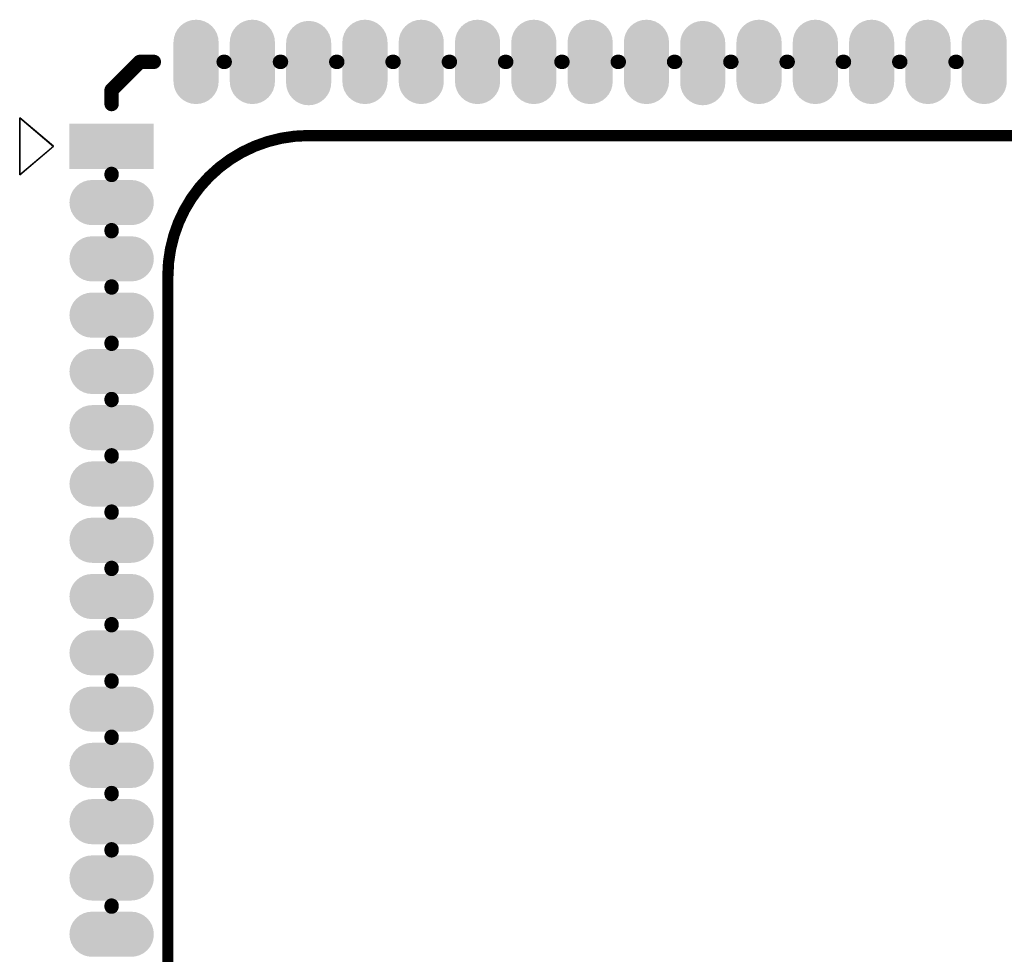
# Model space of a CAD drawing. Header units: inches. Extents: x -17.6 to 16.7, y -16.7 to 16.7.
# Tile 2 of 4: x -17.6 to -0.1, y 0.1 to 16.7. Entities that reach past the tile are written whole.
import ezdxf

# ---------------------------------------------------------------- set-up
doc = ezdxf.new("R2010")
doc.units = ezdxf.units.IN
for name, color, linetype in [('Bottom Overlay', 54, 'Continuous'), ('Keep-Out Layer', 6, 'Continuous'), ('Multi-Layer', 9, 'Continuous'), ('Top Layer', 1, 'Continuous'), ('Top Overlay', 2, 'Continuous'), ('Top Paste', 8, 'Continuous'), ('Top Solder', 216, 'Continuous')]:
    doc.layers.add(name, color=color, linetype=linetype)

msp = doc.modelspace()

# ---------------------------------------------------------------- hatches: boundary and pattern name
at = {"layer": 'Top Layer'}
h = msp.add_hatch(color=1, dxfattribs=at)
edge = h.paths.add_edge_path()
edge.add_arc((-14.5, 16.348), 0.35, 0, 180)
edge.add_line((-14.85, 16.348), (-14.85, 15.651))
edge.add_arc((-14.5, 15.651), 0.35, 180, 360)
edge.add_line((-14.15, 15.651), (-14.15, 16.348))
h = msp.add_hatch(color=1, dxfattribs=at)
edge = h.paths.add_edge_path()
edge.add_arc((-13.5, 15.651), 0.35, 180, 360)
edge.add_line((-13.15, 15.651), (-13.15, 16.348))
edge.add_arc((-13.5, 16.348), 0.35, 0, 180)
edge.add_line((-13.85, 16.348), (-13.85, 15.651))
h = msp.add_hatch(color=1, dxfattribs=at)
edge = h.paths.add_edge_path()
edge.add_arc((-12.5, 15.63), 0.35, 180, 360)
edge.add_line((-12.15, 15.63), (-12.15, 16.327))
edge.add_arc((-12.5, 16.327), 0.35, 0, 180)
edge.add_line((-12.85, 16.327), (-12.85, 15.63))
h = msp.add_hatch(color=1, dxfattribs=at)
edge = h.paths.add_edge_path()
edge.add_arc((-11.5, 15.651), 0.35, 180, 360)
edge.add_line((-11.15, 15.651), (-11.15, 16.348))
edge.add_arc((-11.5, 16.348), 0.35, 0, 180)
edge.add_line((-11.85, 16.348), (-11.85, 15.651))
h = msp.add_hatch(color=1, dxfattribs=at)
edge = h.paths.add_edge_path()
edge.add_arc((-10.5, 15.651), 0.35, 180, 360)
edge.add_line((-10.15, 15.651), (-10.15, 16.348))
edge.add_arc((-10.5, 16.348), 0.35, 0, 180)
edge.add_line((-10.85, 16.348), (-10.85, 15.651))
h = msp.add_hatch(color=1, dxfattribs=at)
edge = h.paths.add_edge_path()
edge.add_arc((-9.5, 15.651), 0.35, 180, 360)
edge.add_line((-9.15, 15.651), (-9.15, 16.348))
edge.add_arc((-9.5, 16.348), 0.35, 0, 180)
edge.add_line((-9.85, 16.348), (-9.85, 15.651))
h = msp.add_hatch(color=1, dxfattribs=at)
edge = h.paths.add_edge_path()
edge.add_arc((-8.5, 15.651), 0.35, 180, 360)
edge.add_line((-8.15, 15.651), (-8.15, 16.348))
edge.add_arc((-8.5, 16.348), 0.35, 0, 180)
edge.add_line((-8.85, 16.348), (-8.85, 15.651))
h = msp.add_hatch(color=1, dxfattribs=at)
edge = h.paths.add_edge_path()
edge.add_arc((-7.5, 15.651), 0.35, 180, 360)
edge.add_line((-7.15, 15.651), (-7.15, 16.348))
edge.add_arc((-7.5, 16.348), 0.35, 0, 180)
edge.add_line((-7.85, 16.348), (-7.85, 15.651))
h = msp.add_hatch(color=1, dxfattribs=at)
edge = h.paths.add_edge_path()
edge.add_arc((-6.5, 15.651), 0.35, 180, 360)
edge.add_line((-6.15, 15.651), (-6.15, 16.348))
edge.add_arc((-6.5, 16.348), 0.35, 0, 180)
edge.add_line((-6.85, 16.348), (-6.85, 15.651))
h = msp.add_hatch(color=1, dxfattribs=at)
edge = h.paths.add_edge_path()
edge.add_arc((-5.5, 15.63), 0.35, 180, 360)
edge.add_line((-5.15, 15.63), (-5.15, 16.327))
edge.add_arc((-5.5, 16.327), 0.35, 0, 180)
edge.add_line((-5.85, 16.327), (-5.85, 15.63))
h = msp.add_hatch(color=1, dxfattribs=at)
edge = h.paths.add_edge_path()
edge.add_arc((-4.5, 15.651), 0.35, 180, 360)
edge.add_line((-4.15, 15.651), (-4.15, 16.348))
edge.add_arc((-4.5, 16.348), 0.35, 0, 180)
edge.add_line((-4.85, 16.348), (-4.85, 15.651))
h = msp.add_hatch(color=1, dxfattribs=at)
edge = h.paths.add_edge_path()
edge.add_arc((-3.5, 15.651), 0.35, 180, 360)
edge.add_line((-3.15, 15.651), (-3.15, 16.348))
edge.add_arc((-3.5, 16.348), 0.35, 0, 180)
edge.add_line((-3.85, 16.348), (-3.85, 15.651))
h = msp.add_hatch(color=1, dxfattribs=at)
edge = h.paths.add_edge_path()
edge.add_arc((-2.5, 15.651), 0.35, 180, 360)
edge.add_line((-2.15, 15.651), (-2.15, 16.348))
edge.add_arc((-2.5, 16.348), 0.35, 0, 180)
edge.add_line((-2.85, 16.348), (-2.85, 15.651))
h = msp.add_hatch(color=1, dxfattribs=at)
edge = h.paths.add_edge_path()
edge.add_arc((-1.5, 15.651), 0.35, 180, 360)
edge.add_line((-1.15, 15.651), (-1.15, 16.348))
edge.add_arc((-1.5, 16.348), 0.35, 0, 180)
edge.add_line((-1.85, 16.348), (-1.85, 15.651))
h = msp.add_hatch(color=1, dxfattribs=at)
edge = h.paths.add_edge_path()
edge.add_arc((-0.5, 15.651), 0.35, 180, 360)
edge.add_line((-0.15, 15.651), (-0.15, 16.348))
edge.add_arc((-0.5, 16.348), 0.35, 0, 180)
edge.add_line((-0.85, 16.348), (-0.85, 15.651))
msp.add_hatch(color=1, dxfattribs=at).paths.add_polyline_path([(-16.698, 14.15), (-16.698, 14.85), (-15.301, 14.85), (-15.301, 14.15)])
h = msp.add_hatch(color=1, dxfattribs=at)
edge = h.paths.add_edge_path()
edge.add_arc((-15.651, 13.5), 0.35, 270, 450)
edge.add_line((-15.651, 13.85), (-16.348, 13.85))
edge.add_arc((-16.348, 13.5), 0.35, 90, 270)
edge.add_line((-16.348, 13.15), (-15.651, 13.15))
h = msp.add_hatch(color=1, dxfattribs=at)
edge = h.paths.add_edge_path()
edge.add_arc((-15.651, 12.5), 0.35, 270, 450)
edge.add_line((-15.651, 12.85), (-16.348, 12.85))
edge.add_arc((-16.348, 12.5), 0.35, 90, 270)
edge.add_line((-16.348, 12.15), (-15.651, 12.15))
h = msp.add_hatch(color=1, dxfattribs=at)
edge = h.paths.add_edge_path()
edge.add_arc((-15.651, 11.5), 0.35, 270, 450)
edge.add_line((-15.651, 11.85), (-16.348, 11.85))
edge.add_arc((-16.348, 11.5), 0.35, 90, 270)
edge.add_line((-16.348, 11.15), (-15.651, 11.15))
h = msp.add_hatch(color=1, dxfattribs=at)
edge = h.paths.add_edge_path()
edge.add_arc((-15.651, 10.5), 0.35, 270, 450)
edge.add_line((-15.651, 10.85), (-16.348, 10.85))
edge.add_arc((-16.348, 10.5), 0.35, 90, 270)
edge.add_line((-16.348, 10.15), (-15.651, 10.15))
h = msp.add_hatch(color=1, dxfattribs=at)
edge = h.paths.add_edge_path()
edge.add_arc((-15.651, 9.5), 0.35, 270, 450)
edge.add_line((-15.651, 9.85), (-16.348, 9.85))
edge.add_arc((-16.348, 9.5), 0.35, 90, 270)
edge.add_line((-16.348, 9.15), (-15.651, 9.15))
h = msp.add_hatch(color=1, dxfattribs=at)
edge = h.paths.add_edge_path()
edge.add_arc((-15.651, 8.5), 0.35, 270, 450)
edge.add_line((-15.651, 8.85), (-16.348, 8.85))
edge.add_arc((-16.348, 8.5), 0.35, 90, 270)
edge.add_line((-16.348, 8.15), (-15.651, 8.15))
h = msp.add_hatch(color=1, dxfattribs=at)
edge = h.paths.add_edge_path()
edge.add_arc((-15.651, 7.5), 0.35, 270, 450)
edge.add_line((-15.651, 7.85), (-16.348, 7.85))
edge.add_arc((-16.348, 7.5), 0.35, 90, 270)
edge.add_line((-16.348, 7.15), (-15.651, 7.15))
h = msp.add_hatch(color=1, dxfattribs=at)
edge = h.paths.add_edge_path()
edge.add_arc((-15.651, 6.5), 0.35, 270, 450)
edge.add_line((-15.651, 6.85), (-16.348, 6.85))
edge.add_arc((-16.348, 6.5), 0.35, 90, 270)
edge.add_line((-16.348, 6.15), (-15.651, 6.15))
h = msp.add_hatch(color=1, dxfattribs=at)
edge = h.paths.add_edge_path()
edge.add_arc((-15.651, 5.5), 0.35, 270, 450)
edge.add_line((-15.651, 5.85), (-16.348, 5.85))
edge.add_arc((-16.348, 5.5), 0.35, 90, 270)
edge.add_line((-16.348, 5.15), (-15.651, 5.15))
h = msp.add_hatch(color=1, dxfattribs=at)
edge = h.paths.add_edge_path()
edge.add_arc((-15.651, 4.5), 0.35, 270, 450)
edge.add_line((-15.651, 4.85), (-16.348, 4.85))
edge.add_arc((-16.348, 4.5), 0.35, 90, 270)
edge.add_line((-16.348, 4.15), (-15.651, 4.15))
h = msp.add_hatch(color=1, dxfattribs=at)
edge = h.paths.add_edge_path()
edge.add_arc((-15.651, 3.5), 0.35, 270, 450)
edge.add_line((-15.651, 3.85), (-16.348, 3.85))
edge.add_arc((-16.348, 3.5), 0.35, 90, 270)
edge.add_line((-16.348, 3.15), (-15.651, 3.15))
h = msp.add_hatch(color=1, dxfattribs=at)
edge = h.paths.add_edge_path()
edge.add_arc((-15.651, 2.5), 0.35, 270, 450)
edge.add_line((-15.651, 2.85), (-16.348, 2.85))
edge.add_arc((-16.348, 2.5), 0.35, 90, 270)
edge.add_line((-16.348, 2.15), (-15.651, 2.15))
h = msp.add_hatch(color=1, dxfattribs=at)
edge = h.paths.add_edge_path()
edge.add_arc((-15.651, 1.5), 0.35, 270, 450)
edge.add_line((-15.651, 1.85), (-16.348, 1.85))
edge.add_arc((-16.348, 1.5), 0.35, 90, 270)
edge.add_line((-16.348, 1.15), (-15.651, 1.15))
h = msp.add_hatch(color=1, dxfattribs=at)
edge = h.paths.add_edge_path()
edge.add_arc((-15.651, 0.5), 0.35, 270, 450)
edge.add_line((-15.651, 0.85), (-16.348, 0.85))
edge.add_arc((-16.348, 0.5), 0.35, 90, 270)
edge.add_line((-16.348, 0.15), (-15.651, 0.15))
at = {"layer": 'Top Paste'}
h = msp.add_hatch(color=8, dxfattribs=at)
edge = h.paths.add_edge_path()
edge.add_arc((-14.5, 16.348), 0.35, 0, 180)
edge.add_line((-14.85, 16.348), (-14.85, 15.651))
edge.add_arc((-14.5, 15.651), 0.35, 180, 360)
edge.add_line((-14.15, 15.651), (-14.15, 16.348))
h = msp.add_hatch(color=8, dxfattribs=at)
edge = h.paths.add_edge_path()
edge.add_arc((-13.5, 15.651), 0.35, 180, 360)
edge.add_line((-13.15, 15.651), (-13.15, 16.348))
edge.add_arc((-13.5, 16.348), 0.35, 0, 180)
edge.add_line((-13.85, 16.348), (-13.85, 15.651))
h = msp.add_hatch(color=8, dxfattribs=at)
edge = h.paths.add_edge_path()
edge.add_arc((-12.5, 15.63), 0.35, 180, 360)
edge.add_line((-12.15, 15.63), (-12.15, 16.327))
edge.add_arc((-12.5, 16.327), 0.35, 0, 180)
edge.add_line((-12.85, 16.327), (-12.85, 15.63))
h = msp.add_hatch(color=8, dxfattribs=at)
edge = h.paths.add_edge_path()
edge.add_arc((-11.5, 15.651), 0.35, 180, 360)
edge.add_line((-11.15, 15.651), (-11.15, 16.348))
edge.add_arc((-11.5, 16.348), 0.35, 0, 180)
edge.add_line((-11.85, 16.348), (-11.85, 15.651))
h = msp.add_hatch(color=8, dxfattribs=at)
edge = h.paths.add_edge_path()
edge.add_arc((-10.5, 15.651), 0.35, 180, 360)
edge.add_line((-10.15, 15.651), (-10.15, 16.348))
edge.add_arc((-10.5, 16.348), 0.35, 0, 180)
edge.add_line((-10.85, 16.348), (-10.85, 15.651))
h = msp.add_hatch(color=8, dxfattribs=at)
edge = h.paths.add_edge_path()
edge.add_arc((-9.5, 15.651), 0.35, 180, 360)
edge.add_line((-9.15, 15.651), (-9.15, 16.348))
edge.add_arc((-9.5, 16.348), 0.35, 0, 180)
edge.add_line((-9.85, 16.348), (-9.85, 15.651))
h = msp.add_hatch(color=8, dxfattribs=at)
edge = h.paths.add_edge_path()
edge.add_arc((-8.5, 15.651), 0.35, 180, 360)
edge.add_line((-8.15, 15.651), (-8.15, 16.348))
edge.add_arc((-8.5, 16.348), 0.35, 0, 180)
edge.add_line((-8.85, 16.348), (-8.85, 15.651))
h = msp.add_hatch(color=8, dxfattribs=at)
edge = h.paths.add_edge_path()
edge.add_arc((-7.5, 15.651), 0.35, 180, 360)
edge.add_line((-7.15, 15.651), (-7.15, 16.348))
edge.add_arc((-7.5, 16.348), 0.35, 0, 180)
edge.add_line((-7.85, 16.348), (-7.85, 15.651))
h = msp.add_hatch(color=8, dxfattribs=at)
edge = h.paths.add_edge_path()
edge.add_arc((-6.5, 15.651), 0.35, 180, 360)
edge.add_line((-6.15, 15.651), (-6.15, 16.348))
edge.add_arc((-6.5, 16.348), 0.35, 0, 180)
edge.add_line((-6.85, 16.348), (-6.85, 15.651))
h = msp.add_hatch(color=8, dxfattribs=at)
edge = h.paths.add_edge_path()
edge.add_arc((-5.5, 15.63), 0.35, 180, 360)
edge.add_line((-5.15, 15.63), (-5.15, 16.327))
edge.add_arc((-5.5, 16.327), 0.35, 0, 180)
edge.add_line((-5.85, 16.327), (-5.85, 15.63))
h = msp.add_hatch(color=8, dxfattribs=at)
edge = h.paths.add_edge_path()
edge.add_arc((-4.5, 15.651), 0.35, 180, 360)
edge.add_line((-4.15, 15.651), (-4.15, 16.348))
edge.add_arc((-4.5, 16.348), 0.35, 0, 180)
edge.add_line((-4.85, 16.348), (-4.85, 15.651))
h = msp.add_hatch(color=8, dxfattribs=at)
edge = h.paths.add_edge_path()
edge.add_arc((-3.5, 15.651), 0.35, 180, 360)
edge.add_line((-3.15, 15.651), (-3.15, 16.348))
edge.add_arc((-3.5, 16.348), 0.35, 0, 180)
edge.add_line((-3.85, 16.348), (-3.85, 15.651))
h = msp.add_hatch(color=8, dxfattribs=at)
edge = h.paths.add_edge_path()
edge.add_arc((-2.5, 15.651), 0.35, 180, 360)
edge.add_line((-2.15, 15.651), (-2.15, 16.348))
edge.add_arc((-2.5, 16.348), 0.35, 0, 180)
edge.add_line((-2.85, 16.348), (-2.85, 15.651))
h = msp.add_hatch(color=8, dxfattribs=at)
edge = h.paths.add_edge_path()
edge.add_arc((-1.5, 15.651), 0.35, 180, 360)
edge.add_line((-1.15, 15.651), (-1.15, 16.348))
edge.add_arc((-1.5, 16.348), 0.35, 0, 180)
edge.add_line((-1.85, 16.348), (-1.85, 15.651))
h = msp.add_hatch(color=8, dxfattribs=at)
edge = h.paths.add_edge_path()
edge.add_arc((-0.5, 15.651), 0.35, 180, 360)
edge.add_line((-0.15, 15.651), (-0.15, 16.348))
edge.add_arc((-0.5, 16.348), 0.35, 0, 180)
edge.add_line((-0.85, 16.348), (-0.85, 15.651))
msp.add_hatch(color=8, dxfattribs=at).paths.add_polyline_path([(-16.698, 14.15), (-16.698, 14.85), (-15.301, 14.85), (-15.301, 14.15)])
h = msp.add_hatch(color=8, dxfattribs=at)
edge = h.paths.add_edge_path()
edge.add_arc((-15.651, 13.5), 0.35, 270, 450)
edge.add_line((-15.651, 13.85), (-16.348, 13.85))
edge.add_arc((-16.348, 13.5), 0.35, 90, 270)
edge.add_line((-16.348, 13.15), (-15.651, 13.15))
h = msp.add_hatch(color=8, dxfattribs=at)
edge = h.paths.add_edge_path()
edge.add_arc((-15.651, 12.5), 0.35, 270, 450)
edge.add_line((-15.651, 12.85), (-16.348, 12.85))
edge.add_arc((-16.348, 12.5), 0.35, 90, 270)
edge.add_line((-16.348, 12.15), (-15.651, 12.15))
h = msp.add_hatch(color=8, dxfattribs=at)
edge = h.paths.add_edge_path()
edge.add_arc((-15.651, 11.5), 0.35, 270, 450)
edge.add_line((-15.651, 11.85), (-16.348, 11.85))
edge.add_arc((-16.348, 11.5), 0.35, 90, 270)
edge.add_line((-16.348, 11.15), (-15.651, 11.15))
h = msp.add_hatch(color=8, dxfattribs=at)
edge = h.paths.add_edge_path()
edge.add_arc((-15.651, 10.5), 0.35, 270, 450)
edge.add_line((-15.651, 10.85), (-16.348, 10.85))
edge.add_arc((-16.348, 10.5), 0.35, 90, 270)
edge.add_line((-16.348, 10.15), (-15.651, 10.15))
h = msp.add_hatch(color=8, dxfattribs=at)
edge = h.paths.add_edge_path()
edge.add_arc((-15.651, 9.5), 0.35, 270, 450)
edge.add_line((-15.651, 9.85), (-16.348, 9.85))
edge.add_arc((-16.348, 9.5), 0.35, 90, 270)
edge.add_line((-16.348, 9.15), (-15.651, 9.15))
h = msp.add_hatch(color=8, dxfattribs=at)
edge = h.paths.add_edge_path()
edge.add_arc((-15.651, 8.5), 0.35, 270, 450)
edge.add_line((-15.651, 8.85), (-16.348, 8.85))
edge.add_arc((-16.348, 8.5), 0.35, 90, 270)
edge.add_line((-16.348, 8.15), (-15.651, 8.15))
h = msp.add_hatch(color=8, dxfattribs=at)
edge = h.paths.add_edge_path()
edge.add_arc((-15.651, 7.5), 0.35, 270, 450)
edge.add_line((-15.651, 7.85), (-16.348, 7.85))
edge.add_arc((-16.348, 7.5), 0.35, 90, 270)
edge.add_line((-16.348, 7.15), (-15.651, 7.15))
h = msp.add_hatch(color=8, dxfattribs=at)
edge = h.paths.add_edge_path()
edge.add_arc((-15.651, 6.5), 0.35, 270, 450)
edge.add_line((-15.651, 6.85), (-16.348, 6.85))
edge.add_arc((-16.348, 6.5), 0.35, 90, 270)
edge.add_line((-16.348, 6.15), (-15.651, 6.15))
h = msp.add_hatch(color=8, dxfattribs=at)
edge = h.paths.add_edge_path()
edge.add_arc((-15.651, 5.5), 0.35, 270, 450)
edge.add_line((-15.651, 5.85), (-16.348, 5.85))
edge.add_arc((-16.348, 5.5), 0.35, 90, 270)
edge.add_line((-16.348, 5.15), (-15.651, 5.15))
h = msp.add_hatch(color=8, dxfattribs=at)
edge = h.paths.add_edge_path()
edge.add_arc((-15.651, 4.5), 0.35, 270, 450)
edge.add_line((-15.651, 4.85), (-16.348, 4.85))
edge.add_arc((-16.348, 4.5), 0.35, 90, 270)
edge.add_line((-16.348, 4.15), (-15.651, 4.15))
h = msp.add_hatch(color=8, dxfattribs=at)
edge = h.paths.add_edge_path()
edge.add_arc((-15.651, 3.5), 0.35, 270, 450)
edge.add_line((-15.651, 3.85), (-16.348, 3.85))
edge.add_arc((-16.348, 3.5), 0.35, 90, 270)
edge.add_line((-16.348, 3.15), (-15.651, 3.15))
h = msp.add_hatch(color=8, dxfattribs=at)
edge = h.paths.add_edge_path()
edge.add_arc((-15.651, 2.5), 0.35, 270, 450)
edge.add_line((-15.651, 2.85), (-16.348, 2.85))
edge.add_arc((-16.348, 2.5), 0.35, 90, 270)
edge.add_line((-16.348, 2.15), (-15.651, 2.15))
h = msp.add_hatch(color=8, dxfattribs=at)
edge = h.paths.add_edge_path()
edge.add_arc((-15.651, 1.5), 0.35, 270, 450)
edge.add_line((-15.651, 1.85), (-16.348, 1.85))
edge.add_arc((-16.348, 1.5), 0.35, 90, 270)
edge.add_line((-16.348, 1.15), (-15.651, 1.15))
h = msp.add_hatch(color=8, dxfattribs=at)
edge = h.paths.add_edge_path()
edge.add_arc((-15.651, 0.5), 0.35, 270, 450)
edge.add_line((-15.651, 0.85), (-16.348, 0.85))
edge.add_arc((-16.348, 0.5), 0.35, 90, 270)
edge.add_line((-16.348, 0.15), (-15.651, 0.15))
at = {"layer": 'Top Solder'}
h = msp.add_hatch(color=216, dxfattribs=at)
edge = h.paths.add_edge_path()
edge.add_arc((-14.5, 16.348), 0.401, 0, 180)
edge.add_line((-14.901, 16.348), (-14.901, 15.651))
edge.add_arc((-14.5, 15.651), 0.401, 180, 360)
edge.add_line((-14.099, 15.651), (-14.099, 16.348))
h = msp.add_hatch(color=216, dxfattribs=at)
edge = h.paths.add_edge_path()
edge.add_arc((-13.5, 15.651), 0.401, 180, 360)
edge.add_line((-13.099, 15.651), (-13.099, 16.348))
edge.add_arc((-13.5, 16.348), 0.401, 0, 180)
edge.add_line((-13.901, 16.348), (-13.901, 15.651))
h = msp.add_hatch(color=216, dxfattribs=at)
edge = h.paths.add_edge_path()
edge.add_arc((-12.5, 15.63), 0.401, 180, 360)
edge.add_line((-12.099, 15.63), (-12.099, 16.327))
edge.add_arc((-12.5, 16.327), 0.401, 0, 180)
edge.add_line((-12.901, 16.327), (-12.901, 15.63))
h = msp.add_hatch(color=216, dxfattribs=at)
edge = h.paths.add_edge_path()
edge.add_arc((-11.5, 15.651), 0.401, 180, 360)
edge.add_line((-11.099, 15.651), (-11.099, 16.348))
edge.add_arc((-11.5, 16.348), 0.401, 0, 180)
edge.add_line((-11.901, 16.348), (-11.901, 15.651))
h = msp.add_hatch(color=216, dxfattribs=at)
edge = h.paths.add_edge_path()
edge.add_arc((-10.5, 15.651), 0.401, 180, 360)
edge.add_line((-10.099, 15.651), (-10.099, 16.348))
edge.add_arc((-10.5, 16.348), 0.401, 0, 180)
edge.add_line((-10.901, 16.348), (-10.901, 15.651))
h = msp.add_hatch(color=216, dxfattribs=at)
edge = h.paths.add_edge_path()
edge.add_arc((-9.5, 15.651), 0.401, 180, 360)
edge.add_line((-9.099, 15.651), (-9.099, 16.348))
edge.add_arc((-9.5, 16.348), 0.401, 0, 180)
edge.add_line((-9.901, 16.348), (-9.901, 15.651))
h = msp.add_hatch(color=216, dxfattribs=at)
edge = h.paths.add_edge_path()
edge.add_arc((-8.5, 15.651), 0.401, 180, 360)
edge.add_line((-8.099, 15.651), (-8.099, 16.348))
edge.add_arc((-8.5, 16.348), 0.401, 0, 180)
edge.add_line((-8.901, 16.348), (-8.901, 15.651))
h = msp.add_hatch(color=216, dxfattribs=at)
edge = h.paths.add_edge_path()
edge.add_arc((-7.5, 15.651), 0.401, 180, 360)
edge.add_line((-7.099, 15.651), (-7.099, 16.348))
edge.add_arc((-7.5, 16.348), 0.401, 0, 180)
edge.add_line((-7.901, 16.348), (-7.901, 15.651))
h = msp.add_hatch(color=216, dxfattribs=at)
edge = h.paths.add_edge_path()
edge.add_arc((-6.5, 15.651), 0.401, 180, 360)
edge.add_line((-6.099, 15.651), (-6.099, 16.348))
edge.add_arc((-6.5, 16.348), 0.401, 0, 180)
edge.add_line((-6.901, 16.348), (-6.901, 15.651))
h = msp.add_hatch(color=216, dxfattribs=at)
edge = h.paths.add_edge_path()
edge.add_arc((-5.5, 15.63), 0.401, 180, 360)
edge.add_line((-5.099, 15.63), (-5.099, 16.327))
edge.add_arc((-5.5, 16.327), 0.401, 0, 180)
edge.add_line((-5.901, 16.327), (-5.901, 15.63))
h = msp.add_hatch(color=216, dxfattribs=at)
edge = h.paths.add_edge_path()
edge.add_arc((-4.5, 15.651), 0.401, 180, 360)
edge.add_line((-4.099, 15.651), (-4.099, 16.348))
edge.add_arc((-4.5, 16.348), 0.401, 0, 180)
edge.add_line((-4.901, 16.348), (-4.901, 15.651))
h = msp.add_hatch(color=216, dxfattribs=at)
edge = h.paths.add_edge_path()
edge.add_arc((-3.5, 15.651), 0.401, 180, 360)
edge.add_line((-3.099, 15.651), (-3.099, 16.348))
edge.add_arc((-3.5, 16.348), 0.401, 0, 180)
edge.add_line((-3.901, 16.348), (-3.901, 15.651))
h = msp.add_hatch(color=216, dxfattribs=at)
edge = h.paths.add_edge_path()
edge.add_arc((-2.5, 15.651), 0.401, 180, 360)
edge.add_line((-2.099, 15.651), (-2.099, 16.348))
edge.add_arc((-2.5, 16.348), 0.401, 0, 180)
edge.add_line((-2.901, 16.348), (-2.901, 15.651))
h = msp.add_hatch(color=216, dxfattribs=at)
edge = h.paths.add_edge_path()
edge.add_arc((-1.5, 15.651), 0.401, 180, 360)
edge.add_line((-1.099, 15.651), (-1.099, 16.348))
edge.add_arc((-1.5, 16.348), 0.401, 0, 180)
edge.add_line((-1.901, 16.348), (-1.901, 15.651))
h = msp.add_hatch(color=216, dxfattribs=at)
edge = h.paths.add_edge_path()
edge.add_arc((-0.5, 15.651), 0.401, 180, 360)
edge.add_line((-0.099, 15.651), (-0.099, 16.348))
edge.add_arc((-0.5, 16.348), 0.401, 0, 180)
edge.add_line((-0.901, 16.348), (-0.901, 15.651))
msp.add_hatch(color=216, dxfattribs=at).paths.add_polyline_path([(-16.749, 14.099), (-16.749, 14.901), (-15.251, 14.901), (-15.251, 14.099)])
h = msp.add_hatch(color=216, dxfattribs=at)
edge = h.paths.add_edge_path()
edge.add_arc((-15.651, 13.5), 0.401, 270, 450)
edge.add_line((-15.651, 13.901), (-16.348, 13.901))
edge.add_arc((-16.348, 13.5), 0.401, 90, 270)
edge.add_line((-16.348, 13.099), (-15.651, 13.099))
h = msp.add_hatch(color=216, dxfattribs=at)
edge = h.paths.add_edge_path()
edge.add_arc((-15.651, 12.5), 0.401, 270, 450)
edge.add_line((-15.651, 12.901), (-16.348, 12.901))
edge.add_arc((-16.348, 12.5), 0.401, 90, 270)
edge.add_line((-16.348, 12.099), (-15.651, 12.099))
h = msp.add_hatch(color=216, dxfattribs=at)
edge = h.paths.add_edge_path()
edge.add_arc((-15.651, 11.5), 0.401, 270, 450)
edge.add_line((-15.651, 11.901), (-16.348, 11.901))
edge.add_arc((-16.348, 11.5), 0.401, 90, 270)
edge.add_line((-16.348, 11.099), (-15.651, 11.099))
h = msp.add_hatch(color=216, dxfattribs=at)
edge = h.paths.add_edge_path()
edge.add_arc((-15.651, 10.5), 0.401, 270, 450)
edge.add_line((-15.651, 10.901), (-16.348, 10.901))
edge.add_arc((-16.348, 10.5), 0.401, 90, 270)
edge.add_line((-16.348, 10.099), (-15.651, 10.099))
h = msp.add_hatch(color=216, dxfattribs=at)
edge = h.paths.add_edge_path()
edge.add_arc((-15.651, 9.5), 0.401, 270, 450)
edge.add_line((-15.651, 9.901), (-16.348, 9.901))
edge.add_arc((-16.348, 9.5), 0.401, 90, 270)
edge.add_line((-16.348, 9.099), (-15.651, 9.099))
h = msp.add_hatch(color=216, dxfattribs=at)
edge = h.paths.add_edge_path()
edge.add_arc((-15.651, 8.5), 0.401, 270, 450)
edge.add_line((-15.651, 8.901), (-16.348, 8.901))
edge.add_arc((-16.348, 8.5), 0.401, 90, 270)
edge.add_line((-16.348, 8.099), (-15.651, 8.099))
h = msp.add_hatch(color=216, dxfattribs=at)
edge = h.paths.add_edge_path()
edge.add_arc((-15.651, 7.5), 0.401, 270, 450)
edge.add_line((-15.651, 7.901), (-16.348, 7.901))
edge.add_arc((-16.348, 7.5), 0.401, 90, 270)
edge.add_line((-16.348, 7.099), (-15.651, 7.099))
h = msp.add_hatch(color=216, dxfattribs=at)
edge = h.paths.add_edge_path()
edge.add_arc((-15.651, 6.5), 0.401, 270, 450)
edge.add_line((-15.651, 6.901), (-16.348, 6.901))
edge.add_arc((-16.348, 6.5), 0.401, 90, 270)
edge.add_line((-16.348, 6.099), (-15.651, 6.099))
h = msp.add_hatch(color=216, dxfattribs=at)
edge = h.paths.add_edge_path()
edge.add_arc((-15.651, 5.5), 0.401, 270, 450)
edge.add_line((-15.651, 5.901), (-16.348, 5.901))
edge.add_arc((-16.348, 5.5), 0.401, 90, 270)
edge.add_line((-16.348, 5.099), (-15.651, 5.099))
h = msp.add_hatch(color=216, dxfattribs=at)
edge = h.paths.add_edge_path()
edge.add_arc((-15.651, 4.5), 0.401, 270, 450)
edge.add_line((-15.651, 4.901), (-16.348, 4.901))
edge.add_arc((-16.348, 4.5), 0.401, 90, 270)
edge.add_line((-16.348, 4.099), (-15.651, 4.099))
h = msp.add_hatch(color=216, dxfattribs=at)
edge = h.paths.add_edge_path()
edge.add_arc((-15.651, 3.5), 0.401, 270, 450)
edge.add_line((-15.651, 3.901), (-16.348, 3.901))
edge.add_arc((-16.348, 3.5), 0.401, 90, 270)
edge.add_line((-16.348, 3.099), (-15.651, 3.099))
h = msp.add_hatch(color=216, dxfattribs=at)
edge = h.paths.add_edge_path()
edge.add_arc((-15.651, 2.5), 0.401, 270, 450)
edge.add_line((-15.651, 2.901), (-16.348, 2.901))
edge.add_arc((-16.348, 2.5), 0.401, 90, 270)
edge.add_line((-16.348, 2.099), (-15.651, 2.099))
h = msp.add_hatch(color=216, dxfattribs=at)
edge = h.paths.add_edge_path()
edge.add_arc((-15.651, 1.5), 0.401, 270, 450)
edge.add_line((-15.651, 1.901), (-16.348, 1.901))
edge.add_arc((-16.348, 1.5), 0.401, 90, 270)
edge.add_line((-16.348, 1.099), (-15.651, 1.099))
h = msp.add_hatch(color=216, dxfattribs=at)
edge = h.paths.add_edge_path()
edge.add_arc((-15.651, 0.5), 0.401, 270, 450)
edge.add_line((-15.651, 0.901), (-16.348, 0.901))
edge.add_arc((-16.348, 0.5), 0.401, 90, 270)
edge.add_line((-16.348, 0.099), (-15.651, 0.099))

# ---------------------------------------------------------------- linework, layer by layer
at = {"layer": 'Bottom Overlay'}
for p, q in [((-17.633, 15.005), (-17.633, 13.995)), ((-17.033, 14.505), (-17.633, 15.005)), ((-17.633, 13.995), (-17.033, 14.505))]:
    msp.add_line(p, q, dxfattribs=at)
for points in [[(-15.001, 12.191, 0.2, 0.2, -0.414213), (-12.501, 14.691, 0.2, 0.2, 0)], [(-12.501, 14.691, 0.2, 0.2, 0), (12.166, 14.691, 0.2, 0.2, 0)], [(-15.001, -12.019, 0.2, 0.2, 0), (-15.001, 12.191, 0.2, 0.2, 0)]]:
    msp.add_lwpolyline(points, format="xyseb", dxfattribs=at)
for points in [[(-12.551, 14.691, 0.1, 0.1, 1), (-12.451, 14.691, 0.1, 0.1, 1)], [(-12.551, 14.691, 0.1, 0.1, 1), (-12.451, 14.691, 0.1, 0.1, 1)], [(-15.051, 12.191, 0.1, 0.1, 1), (-14.951, 12.191, 0.1, 0.1, 1)], [(-15.051, 12.191, 0.1, 0.1, 1), (-14.951, 12.191, 0.1, 0.1, 1)]]:
    msp.add_lwpolyline(points, format="xyseb", close=True, dxfattribs=at)
at = {"layer": 'Keep-Out Layer'}
for points in [[(-15.001, 12.191, 0.2, 0.2, -0.414213), (-12.501, 14.691, 0.2, 0.2, 0)], [(-12.501, 14.691, 0.2, 0.2, 0), (12.166, 14.691, 0.2, 0.2, 0)], [(-15.001, -11.999, 0.2, 0.2, 0), (-15.001, 12.191, 0.2, 0.2, 0)]]:
    msp.add_lwpolyline(points, format="xyseb", dxfattribs=at)
for points in [[(-12.551, 14.691, 0.1, 0.1, 1), (-12.451, 14.691, 0.1, 0.1, 1)], [(-12.551, 14.691, 0.1, 0.1, 1), (-12.451, 14.691, 0.1, 0.1, 1)], [(-15.051, 12.191, 0.1, 0.1, 1), (-14.951, 12.191, 0.1, 0.1, 1)], [(-15.051, 12.191, 0.1, 0.1, 1), (-14.951, 12.191, 0.1, 0.1, 1)]]:
    msp.add_lwpolyline(points, format="xyseb", close=True, dxfattribs=at)
at = {"layer": 'Multi-Layer'}
for p, q in [((-13.231, 14.595), (-12.748, 14.691)), ((-13.231, 14.595), (-12.748, 14.691)), ((-12.748, 14.691), (-12.501, 14.691)), ((-12.748, 14.691), (-12.501, 14.691)), ((-12.501, 14.691), (-12.501, 14.691)), ((-12.501, 14.691), (12.166, 14.691)), ((-12.501, 14.691), (-12.501, 14.691)), ((-12.501, 14.691), (12.166, 14.691)), ((-13.686, 14.407), (-13.231, 14.595)), ((-13.686, 14.407), (-13.231, 14.595)), ((-14.095, 14.133), (-13.686, 14.407)), ((-14.095, 14.133), (-13.686, 14.407)), ((-14.443, 13.785), (-14.095, 14.133)), ((-14.443, 13.785), (-14.095, 14.133)), ((-14.717, 13.375), (-14.443, 13.785)), ((-14.717, 13.375), (-14.443, 13.785)), ((-14.905, 12.92), (-14.717, 13.375)), ((-14.905, 12.92), (-14.717, 13.375)), ((-15.001, 12.437), (-14.905, 12.92)), ((-15.001, 12.437), (-14.905, 12.92)), ((-15.001, 12.191), (-15.001, 12.437)), ((-15.001, 12.191), (-15.001, 12.437)), ((-15.001, -11.999), (-15.001, 12.191)), ((-15.001, -11.999), (-15.001, 12.191))]:
    msp.add_line(p, q, dxfattribs=at)
at = {"layer": 'Top Overlay'}
for p, q in [((-17.633, 13.995), (-17.633, 15.005)), ((-17.633, 15.005), (-17.033, 14.496)), ((-17.033, 14.496), (-17.633, 13.995))]:
    msp.add_line(p, q, dxfattribs=at)
for points in [[(-16, 15.5, 0.254, 0.254, 0), (-15.5, 16, 0.254, 0.254, 0)], [(-15.5, 16, 0.254, 0.254, 0), (-15.25, 16, 0.254, 0.254, 0)], [(-14.01, 16, 0.254, 0.254, 0), (-13.99, 16, 0.254, 0.254, 0)], [(-13.01, 16, 0.254, 0.254, 0), (-12.99, 16, 0.254, 0.254, 0)], [(-12.01, 16, 0.254, 0.254, 0), (-11.99, 16, 0.254, 0.254, 0)], [(-11.01, 16, 0.254, 0.254, 0), (-10.99, 16, 0.254, 0.254, 0)], [(-10.01, 16, 0.254, 0.254, 0), (-9.99, 16, 0.254, 0.254, 0)], [(-9.01, 16, 0.254, 0.254, 0), (-8.99, 16, 0.254, 0.254, 0)], [(-8.01, 16, 0.254, 0.254, 0), (-7.99, 16, 0.254, 0.254, 0)], [(-7.01, 16, 0.254, 0.254, 0), (-6.99, 16, 0.254, 0.254, 0)], [(-6.01, 16, 0.254, 0.254, 0), (-5.99, 16, 0.254, 0.254, 0)], [(-5.01, 16, 0.254, 0.254, 0), (-4.99, 16, 0.254, 0.254, 0)], [(-4.01, 16, 0.254, 0.254, 0), (-3.99, 16, 0.254, 0.254, 0)], [(-3.01, 16, 0.254, 0.254, 0), (-2.99, 16, 0.254, 0.254, 0)], [(-2.01, 16, 0.254, 0.254, 0), (-1.99, 16, 0.254, 0.254, 0)], [(-1.01, 16, 0.254, 0.254, 0), (-0.99, 16, 0.254, 0.254, 0)], [(-16, 15.25, 0.254, 0.254, 0), (-16, 15.5, 0.254, 0.254, 0)], [(-15.001, 12.191, 0.2, 0.2, -0.414213), (-12.501, 14.691, 0.2, 0.2, 0)], [(-12.501, 14.691, 0.2, 0.2, 0), (12.166, 14.691, 0.2, 0.2, 0)], [(-16, 13.99, 0.254, 0.254, 0), (-16, 14.01, 0.254, 0.254, 0)], [(-16, 12.99, 0.254, 0.254, 0), (-16, 13.01, 0.254, 0.254, 0)], [(-15.001, -12.019, 0.2, 0.2, 0), (-15.001, 12.191, 0.2, 0.2, 0)], [(-16, 11.99, 0.254, 0.254, 0), (-16, 12.01, 0.254, 0.254, 0)], [(-16, 10.99, 0.254, 0.254, 0), (-16, 11.01, 0.254, 0.254, 0)], [(-16, 9.99, 0.254, 0.254, 0), (-16, 10.01, 0.254, 0.254, 0)], [(-16, 8.99, 0.254, 0.254, 0), (-16, 9.01, 0.254, 0.254, 0)], [(-16, 7.99, 0.254, 0.254, 0), (-16, 8.01, 0.254, 0.254, 0)], [(-16, 6.99, 0.254, 0.254, 0), (-16, 7.01, 0.254, 0.254, 0)], [(-16, 5.99, 0.254, 0.254, 0), (-16, 6.01, 0.254, 0.254, 0)], [(-16, 4.99, 0.254, 0.254, 0), (-16, 5.01, 0.254, 0.254, 0)], [(-16, 3.99, 0.254, 0.254, 0), (-16, 4.01, 0.254, 0.254, 0)], [(-16, 2.99, 0.254, 0.254, 0), (-16, 3.01, 0.254, 0.254, 0)], [(-16, 1.99, 0.254, 0.254, 0), (-16, 2.01, 0.254, 0.254, 0)], [(-16, 0.99, 0.254, 0.254, 0), (-16, 1.01, 0.254, 0.254, 0)]]:
    msp.add_lwpolyline(points, format="xyseb", dxfattribs=at)
for points in [[(-15.563, 16, 0.127, 0.127, 1), (-15.436, 16, 0.127, 0.127, 1)], [(-15.563, 16, 0.127, 0.127, 1), (-15.436, 16, 0.127, 0.127, 1)], [(-15.313, 16, 0.127, 0.127, 1), (-15.186, 16, 0.127, 0.127, 1)], [(-14.074, 16, 0.127, 0.127, 1), (-13.947, 16, 0.127, 0.127, 1)], [(-14.054, 16, 0.127, 0.127, 1), (-13.927, 16, 0.127, 0.127, 1)], [(-13.074, 16, 0.127, 0.127, 1), (-12.947, 16, 0.127, 0.127, 1)], [(-13.054, 16, 0.127, 0.127, 1), (-12.927, 16, 0.127, 0.127, 1)], [(-12.074, 16, 0.127, 0.127, 1), (-11.947, 16, 0.127, 0.127, 1)], [(-12.054, 16, 0.127, 0.127, 1), (-11.927, 16, 0.127, 0.127, 1)], [(-11.074, 16, 0.127, 0.127, 1), (-10.947, 16, 0.127, 0.127, 1)], [(-11.054, 16, 0.127, 0.127, 1), (-10.927, 16, 0.127, 0.127, 1)], [(-10.074, 16, 0.127, 0.127, 1), (-9.947, 16, 0.127, 0.127, 1)], [(-10.054, 16, 0.127, 0.127, 1), (-9.927, 16, 0.127, 0.127, 1)], [(-9.074, 16, 0.127, 0.127, 1), (-8.947, 16, 0.127, 0.127, 1)], [(-9.054, 16, 0.127, 0.127, 1), (-8.927, 16, 0.127, 0.127, 1)], [(-8.074, 16, 0.127, 0.127, 1), (-7.947, 16, 0.127, 0.127, 1)], [(-8.054, 16, 0.127, 0.127, 1), (-7.927, 16, 0.127, 0.127, 1)], [(-7.074, 16, 0.127, 0.127, 1), (-6.947, 16, 0.127, 0.127, 1)], [(-7.054, 16, 0.127, 0.127, 1), (-6.927, 16, 0.127, 0.127, 1)], [(-6.074, 16, 0.127, 0.127, 1), (-5.947, 16, 0.127, 0.127, 1)], [(-6.054, 16, 0.127, 0.127, 1), (-5.927, 16, 0.127, 0.127, 1)], [(-5.074, 16, 0.127, 0.127, 1), (-4.947, 16, 0.127, 0.127, 1)], [(-5.054, 16, 0.127, 0.127, 1), (-4.927, 16, 0.127, 0.127, 1)], [(-4.074, 16, 0.127, 0.127, 1), (-3.947, 16, 0.127, 0.127, 1)], [(-4.054, 16, 0.127, 0.127, 1), (-3.927, 16, 0.127, 0.127, 1)], [(-3.074, 16, 0.127, 0.127, 1), (-2.947, 16, 0.127, 0.127, 1)], [(-3.054, 16, 0.127, 0.127, 1), (-2.927, 16, 0.127, 0.127, 1)], [(-2.074, 16, 0.127, 0.127, 1), (-1.947, 16, 0.127, 0.127, 1)], [(-2.054, 16, 0.127, 0.127, 1), (-1.927, 16, 0.127, 0.127, 1)], [(-1.074, 16, 0.127, 0.127, 1), (-0.947, 16, 0.127, 0.127, 1)], [(-1.054, 16, 0.127, 0.127, 1), (-0.927, 16, 0.127, 0.127, 1)], [(-16.064, 15.5, 0.127, 0.127, 1), (-15.937, 15.5, 0.127, 0.127, 1)], [(-16.064, 15.5, 0.127, 0.127, 1), (-15.937, 15.5, 0.127, 0.127, 1)], [(-16.064, 15.25, 0.127, 0.127, 1), (-15.937, 15.25, 0.127, 0.127, 1)], [(-12.551, 14.691, 0.1, 0.1, 1), (-12.451, 14.691, 0.1, 0.1, 1)], [(-12.551, 14.691, 0.1, 0.1, 1), (-12.451, 14.691, 0.1, 0.1, 1)], [(-16.064, 14.01, 0.127, 0.127, 1), (-15.937, 14.01, 0.127, 0.127, 1)], [(-16.064, 13.99, 0.127, 0.127, 1), (-15.937, 13.99, 0.127, 0.127, 1)], [(-16.064, 13.01, 0.127, 0.127, 1), (-15.937, 13.01, 0.127, 0.127, 1)], [(-16.064, 12.99, 0.127, 0.127, 1), (-15.937, 12.99, 0.127, 0.127, 1)], [(-15.051, 12.191, 0.1, 0.1, 1), (-14.951, 12.191, 0.1, 0.1, 1)], [(-15.051, 12.191, 0.1, 0.1, 1), (-14.951, 12.191, 0.1, 0.1, 1)], [(-16.064, 12.01, 0.127, 0.127, 1), (-15.937, 12.01, 0.127, 0.127, 1)], [(-16.064, 11.99, 0.127, 0.127, 1), (-15.937, 11.99, 0.127, 0.127, 1)], [(-16.064, 11.01, 0.127, 0.127, 1), (-15.937, 11.01, 0.127, 0.127, 1)], [(-16.064, 10.99, 0.127, 0.127, 1), (-15.937, 10.99, 0.127, 0.127, 1)], [(-16.064, 10.01, 0.127, 0.127, 1), (-15.937, 10.01, 0.127, 0.127, 1)], [(-16.064, 9.99, 0.127, 0.127, 1), (-15.937, 9.99, 0.127, 0.127, 1)], [(-16.064, 9.01, 0.127, 0.127, 1), (-15.937, 9.01, 0.127, 0.127, 1)], [(-16.064, 8.99, 0.127, 0.127, 1), (-15.937, 8.99, 0.127, 0.127, 1)], [(-16.064, 8.01, 0.127, 0.127, 1), (-15.937, 8.01, 0.127, 0.127, 1)], [(-16.064, 7.99, 0.127, 0.127, 1), (-15.937, 7.99, 0.127, 0.127, 1)], [(-16.064, 7.01, 0.127, 0.127, 1), (-15.937, 7.01, 0.127, 0.127, 1)], [(-16.064, 6.99, 0.127, 0.127, 1), (-15.937, 6.99, 0.127, 0.127, 1)], [(-16.064, 6.01, 0.127, 0.127, 1), (-15.937, 6.01, 0.127, 0.127, 1)], [(-16.064, 5.99, 0.127, 0.127, 1), (-15.937, 5.99, 0.127, 0.127, 1)], [(-16.064, 5.01, 0.127, 0.127, 1), (-15.937, 5.01, 0.127, 0.127, 1)], [(-16.064, 4.99, 0.127, 0.127, 1), (-15.937, 4.99, 0.127, 0.127, 1)], [(-16.064, 4.01, 0.127, 0.127, 1), (-15.937, 4.01, 0.127, 0.127, 1)], [(-16.064, 3.99, 0.127, 0.127, 1), (-15.937, 3.99, 0.127, 0.127, 1)], [(-16.064, 3.01, 0.127, 0.127, 1), (-15.937, 3.01, 0.127, 0.127, 1)], [(-16.064, 2.99, 0.127, 0.127, 1), (-15.937, 2.99, 0.127, 0.127, 1)], [(-16.064, 2.01, 0.127, 0.127, 1), (-15.937, 2.01, 0.127, 0.127, 1)], [(-16.064, 1.99, 0.127, 0.127, 1), (-15.937, 1.99, 0.127, 0.127, 1)], [(-16.064, 1.01, 0.127, 0.127, 1), (-15.937, 1.01, 0.127, 0.127, 1)], [(-16.064, 0.99, 0.127, 0.127, 1), (-15.937, 0.99, 0.127, 0.127, 1)]]:
    msp.add_lwpolyline(points, format="xyseb", close=True, dxfattribs=at)

doc.saveas('drawing.dxf')
